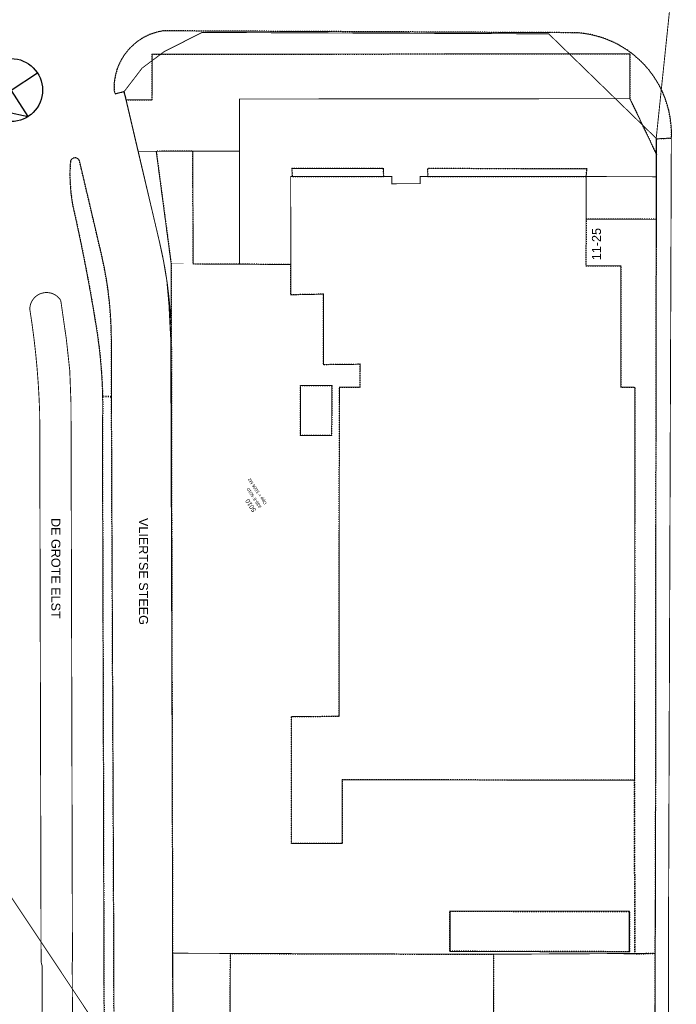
# Model space of a CAD drawing. Header units: millimetres. Extents: x -129091 to 155785, y -48843 to 227918.
# Tile 5 of 18: x -39752 to 33222, y 12575 to 121934. Entities that reach past the tile are written whole.
import ezdxf

# ---------------------------------------------------------------- set-up
doc = ezdxf.new("R2010")
doc.units = ezdxf.units.MM
doc.header["$LTSCALE"] = 100
doc.linetypes.add('BORDER', pattern=[44.45, 12.7, -6.35, 12.7, -6.35, 0, -6.35])
doc.linetypes.add('HIDDEN2', pattern=[2.5, 1, -1.5])
for name, color, linetype in [('T--L9000_PERCEEL', 6, 'BORDER'), ('T--L9020_PAND', 1, 'Continuous'), ('T--L9021_OVERIGBOUWWERK', 7, 'Continuous'), ('T--L9033_SCHEIDING', 14, 'HIDDEN2'), ('T--L9041_ONBEGROEID', 15, 'HIDDEN2'), ('T--L9041_ONDERSTEUNENDWEGDEEL', 7, 'Continuous'), ('T--L9041_WEGDEEL', 8, 'Continuous'), ('T--L9042_Groenvoorziening', 92, 'HIDDEN2'), ('T--T$1--_ADERS_Straatnaam', 7, 'Continuous'), ('T--T$1--_ADRES_Huisnummer', 1, 'Continuous'), ('T--T$2--_KADASTRAAL_Code', 7, 'Continuous'), ('T--T$2--_KADASTRAAL_Oppervlak', 7, 'Continuous'), ('T--T9000_PERCEELNUMMER', 7, 'Continuous'), ('X--L$5--_NOORDPIJL', 8, 'Continuous')]:
    doc.layers.add(name, color=color, linetype=linetype)
doc.styles.get("Standard").update_dxf_attribs({"font": 'arial.ttf'})

# ---------------------------------------------------------------- blocks, each defined once
blk = doc.blocks.new('NOORDPIJL')
at = {"flags": 128}
for points in [[(-5000, 0), (5000, 0), (0, 5000), (-5000, 0)], [(0, 0), (0, -5000)]]:
    blk.add_lwpolyline(points, dxfattribs=at)
blk.add_circle((0, 0), 5000)

msp = doc.modelspace()

# ---------------------------------------------------------------- linework, layer by layer
at = {"layer": 'T--L9000_PERCEEL', "const_width": 100, "flags": 128}
for points in [[(40938, -14385), (40943, 2731), (40945, 6895), (40951, 22707), (40958, 42708), (40965, 62704), (40972, 82713), (40988, 126241), (45649, 138541), (52267, 153758), (53320, 156180), (60840, 173469), (54356, 176238), (54012, 176384), (52532, 157296), (43864, 160935), (33980, 137416), (30988, 108756), (30941, 40064), (30864, 18236), (30777, -11753), (30766, -20985), (40938, -14385)], [(-23707, 118378), (-19488, 120519), (19038, 120362), (30988, 108756), (33980, 137416), (31246, 138525), (-25182, 138475), (-25350, 138114), (-28949, 139666), (-29191, 139065), (-43122, 160241), (-47386, 166719), (-108869, 126822), (-31488, 10663), (-22681, -2484), (-22745, 18248), (-22964, 86462), (-23028, 87587), (-23163, 90279), (-23401, 92964), (-23780, 95189), (-24251, 97395), (-28134, 113960), (-26149, 116554), (-23707, 118378)], [(-22681, -2484), (-31488, 10663), (-108869, 126822), (-120926, 118998), (-22581, -32556), (-22652, -11723), (-22681, -2484)], [(-23707, 118378), (-26149, 116554), (-28134, 113960), (-24251, 97395), (-23780, 95189), (-23401, 92964), (-23163, 90279), (-23028, 87587), (-22964, 86462), (-22745, 18248), (12923, 18133), (27384, 18216), (30864, 18236), (30941, 40064), (30988, 108756), (19038, 120362), (-19488, 120519), (-23707, 118378)], [(-22681, -2484), (-22652, -11723), (-16482, -11738), (-2452, -11768), (24107, -11775), (30777, -11753), (30864, 18236), (27384, 18216), (12923, 18133), (-22745, 18248), (-22681, -2484)]]:
    msp.add_lwpolyline(points, dxfattribs=at)
at = {"layer": 'T--L9020_PAND', "const_width": 100, "flags": 128}
for points in [[(28584, 37460), (28587, 44354), (28589, 48847), (28599, 65977), (28601, 70458), (28607, 81106), (27066, 81123), (27050, 94608), (23180, 94588), (23191, 99780), (23201, 104510), (5595, 104524), (4768, 104524), (4768, 103724), (1598, 103715), (1598, 104515), (710, 104516), (-9480, 104527), (-9633, 104527), (-9627, 94744), (-9625, 91374), (-5981, 91447), (-5997, 83615), (-3716, 83630), (-1924, 83665), (-1929, 81111), (-4221, 81125), (-4250, 44570), (-9530, 44544), (-9530, 30443), (-3910, 30443), (-3910, 33341), (-3910, 37513), (4302, 37500), (26312, 37463), (28584, 37460)], [(-5059, 81301), (-8530, 81318), (-8557, 75760), (-5085, 75743), (-5059, 81301)], [(-16337, 18215), (-16382, 2128), (-17832, 2109), (-17818, -2123), (-16386, -2135), (-16370, -8256), (-1812, -8219), (12890, -8183), (12923, 18133), (-16337, 18215)]]:
    msp.add_lwpolyline(points, dxfattribs=at)
at = {"layer": 'T--L9021_OVERIGBOUWWERK', "flags": 128}
msp.add_lwpolyline([(8057, 21487), (8049, 18467), (28022, 18415), (28034, 22868), (8061, 22920), (8057, 21487)], dxfattribs=at)
at = {"layer": 'T--L9033_SCHEIDING', "const_width": 25, "flags": 128}
for points in [[(-22917, 94813), (-24580, 107317)], [(-22901, 86906), (-22917, 94813)], [(-22917, 94813), (-20473, 94800)], [(-15335, 94774), (-20473, 94800)], [(-9627, 94744), (-15335, 94774)], [(-22764, 18196), (-22901, 86906)], [(28584, 37460), (28593, 27835)], [(28593, 27835), (28593, 27637)], [(28593, 27637), (28596, 22906)], [(28596, 22906), (28599, 18187)], [(-22764, 18196), (-16337, 18215)], [(27383, 18115), (28599, 18114)], [(28599, 18187), (30879, 18213)], [(28599, 18187), (28599, 18114)], [(30879, 18213), (30838, -11738)]]:
    msp.add_lwpolyline(points, dxfattribs=at)
at = {"layer": 'T--L9041_ONBEGROEID', "flags": 128}
for points in [[(-25043, 113022), (-25029, 118100), (28058, 118148), (28063, 113168), (31025, 106963), (31028, 108704), (32669, 108789), (32675, 108989), (32679, 109188), (32679, 109388), (32675, 109588), (32668, 109788), (32657, 109987), (32643, 110186), (32557, 110932), (32422, 111670), (32238, 112397), (32005, 113110), (31725, 113807), (31400, 114483), (31030, 115136), (30617, 115763), (30164, 116360), (29671, 116926), (29142, 117458), (28578, 117954), (27982, 118410), (27358, 118827), (26707, 119199), (26033, 119528), (25337, 119811), (24625, 120048), (23899, 120235), (23647, 120288), (23396, 120336), (23143, 120377), (22889, 120414), (22634, 120443), (22380, 120467), (22123, 120485), (-23824, 120695), (-24263, 120612), (-24697, 120499), (-25120, 120357), (-25534, 120184), (-25933, 119983), (-26318, 119755), (-26686, 119500), (-27035, 119220), (-27364, 118917), (-27671, 118591), (-27954, 118245), (-28213, 117879), (-28445, 117497), (-28650, 117099), (-28827, 116688), (-28974, 116266), (-29092, 115834), (-29179, 115395), (-29235, 114951), (-29260, 114504), (-29254, 114056), (-29131, 113703), (-28941, 113752), (-28166, 113948), (-27943, 113031), (-25043, 113022)], [(-9627, 94744), (-15335, 94774), (-20473, 94800), (-20507, 107329), (-24580, 107317), (-22917, 94813), (-22901, 86906), (-22764, 18196), (-22604, -32520), (-12056, -48774), (30834, -20942), (30838, -11738), (30879, 18213), (28599, 18187), (28596, 22906), (28593, 27637), (28593, 27835), (28584, 37460), (26312, 37463), (4302, 37500), (-3910, 37513), (-3910, 33341), (-3910, 30443), (-9530, 30443), (-9530, 44544), (-4250, 44570), (-4221, 81125), (-1929, 81111), (-1924, 83665), (-3716, 83630), (-5997, 83615), (-5981, 91447), (-9625, 91374), (-9627, 94744)], [(710, 104516), (677, 105398), (-9495, 105394), (-9480, 104527), (710, 104516)], [(5595, 104524), (23201, 104510), (23298, 105375), (5583, 105393), (5595, 104524)], [(31012, 99763), (23191, 99780), (23180, 94588), (27050, 94608), (27066, 81123), (28607, 81106), (28601, 70458), (28599, 65977), (28589, 48847), (28587, 44354), (28584, 37460), (28593, 27835), (28593, 27637), (28596, 22906), (28599, 18187), (30879, 18213), (30906, 22810), (30916, 27869), (30946, 44402), (30935, 48884), (30959, 66023), (30962, 70469), (31012, 99763)], [(-5059, 81301), (-5085, 75743), (-8557, 75760), (-8530, 81318), (-5059, 81301)], [(8049, 18467), (8057, 21487), (8061, 22920), (28034, 22868), (28022, 18415), (8049, 18467)], [(12890, -8183), (-1812, -8219), (-16370, -8256), (-16386, -2135), (-17818, -2123), (-17832, 2109), (-16382, 2128), (-16337, 18215), (-2452, 18176), (8048, 18147), (12923, 18133), (12890, -8183)]]:
    msp.add_lwpolyline(points, dxfattribs=at)
at = {"layer": 'T--L9041_ONDERSTEUNENDWEGDEEL', "const_width": 100, "flags": 128}
for points in [[(-24169, 97070), (-23856, 95638), (-23587, 94197), (-23361, 92748), (-23180, 91294), (-23043, 89834), (-22950, 88372), (-22901, 86906), (-22917, 94813), (-24580, 107317), (-26599, 107312), (-24169, 97070)], [(-33815, -4561), (-33912, 17184), (-33906, 17223), (-33899, 17263), (-33895, 17304), (-33891, 17345), (-33889, 17385), (-33887, 17425), (-33887, 17466), (-34046, 78406), (-34054, 79453), (-34186, 82960), (-34566, 86448), (-35154, 90528), (-35206, 90784), (-35280, 90890), (-35361, 90990), (-35449, 91083), (-35543, 91171), (-35642, 91253), (-35748, 91327), (-35858, 91393), (-35973, 91452), (-36091, 91503), (-36212, 91545), (-36337, 91580), (-36463, 91604), (-36591, 91621), (-36718, 91629), (-36847, 91628), (-36976, 91618), (-37103, 91599), (-37229, 91571), (-37352, 91535), (-37473, 91490), (-37590, 91437), (-37703, 91376), (-37813, 91308), (-37917, 91231), (-38014, 91148), (-38107, 91058), (-38193, 90963), (-38273, 90861), (-38344, 90754), (-38409, 90643), (-38465, 90528), (-38514, 90408), (-38554, 90286), (-38585, 90161), (-38608, 90035), (-38622, 89906), (-38627, 89778), (-38383, 88168), (-38168, 86555), (-37983, 84938), (-37827, 83318), (-37701, 81696), (-37604, 80072), (-37536, 78446)], [(-37536, 78446), (-37524, 77413), (-37374, 17428), (-37369, 17344), (-37361, 17259), (-37348, 17176), (-37330, 17094), (-37307, 17012), (-37280, 16933), (-37249, 16854), (-37320, -4301)]]:
    msp.add_lwpolyline(points, dxfattribs=at)
at = {"layer": 'T--L9041_WEGDEEL', "const_width": 100, "flags": 128}
for points in [[(-28941, 113752), (-29131, 113703), (-29254, 114056), (-29260, 114504), (-29235, 114951), (-29179, 115395), (-29092, 115834), (-28974, 116266), (-28827, 116688), (-28650, 117099), (-28445, 117497), (-28213, 117879), (-27954, 118245), (-27671, 118591), (-27364, 118917), (-27035, 119220), (-26686, 119500), (-26318, 119755), (-25933, 119983), (-25534, 120184), (-25120, 120357), (-24697, 120499), (-24263, 120612), (-23824, 120695), (22123, 120485), (22380, 120467), (22634, 120443), (22889, 120414), (23143, 120377), (23396, 120336), (23647, 120288), (23899, 120235), (24625, 120048), (25337, 119811), (26033, 119528), (26707, 119199), (27358, 118827), (27982, 118410), (28578, 117954), (29142, 117458), (29671, 116926), (30164, 116360), (30617, 115763), (31030, 115136), (31400, 114483), (31725, 113807), (32005, 113110), (32238, 112397), (32422, 111670), (32557, 110932), (32643, 110186)], [(-25029, 118100), (-25043, 113022), (-27943, 113031), (-26599, 107312), (-24580, 107317), (-20507, 107329), (-15324, 107343), (-15319, 113122), (28063, 113168), (28058, 118148), (-25029, 118100)], [(-22604, -32520), (-22764, 18196), (-22901, 86906), (-22950, 88372), (-23043, 89834), (-23180, 91294), (-23361, 92748), (-23587, 94197), (-23856, 95638), (-24169, 97070), (-26599, 107312), (-27943, 113031), (-28166, 113948), (-28941, 113752)], [(31025, 106963), (28063, 113168), (-15319, 113122), (-15324, 107343), (-15335, 94774), (-9627, 94744), (-9633, 104527), (-9480, 104527), (-9495, 105394), (677, 105398), (710, 104516), (1598, 104515), (1598, 103715), (4768, 103724), (4768, 104524), (5595, 104524), (5583, 105393), (23298, 105375), (23201, 104510), (31021, 104493), (31025, 106963)], [(-29926, 111958), (-29926, 111958)], [(32643, 110186), (32657, 109987), (32668, 109788), (32675, 109588), (32679, 109388), (32679, 109188), (32675, 108989), (32669, 108789), (32357, 21943), (32300, -19990), (39230, -15493)], [(32300, -19990), (32357, 21943), (32669, 108789), (31028, 108704), (31025, 106963), (31021, 104493), (31012, 99763), (30962, 70469), (30959, 66023), (30935, 48884), (30946, 44402), (30916, 27869), (30906, 22810), (30879, 18213), (30838, -11738), (30834, -20942), (32300, -19990)], [(-32106, 107988), (-32106, 107988)], [(-15335, 94774), (-15324, 107343), (-20507, 107329), (-20473, 94800), (-15335, 94774)], [(-30394, 17180), (-30559, 77017), (-30530, 78049), (-30527, 78340), (-30525, 78631), (-30524, 78922), (-30526, 79212), (-30529, 79504), (-30532, 79794), (-30538, 80085), (-30574, 81225), (-30634, 82364), (-30717, 83501), (-30822, 84637), (-30950, 85770), (-31102, 86900), (-31277, 88027), (-31591, 89928), (-31924, 91827), (-32273, 93722), (-32641, 95614), (-33024, 97502), (-33426, 99387), (-33845, 101269), (-33960, 101957), (-34050, 102649), (-34116, 103344), (-34155, 104041), (-34169, 104739), (-34157, 105437), (-34119, 106133)], [(-34119, 106133), (-34109, 106190)], [(-34109, 106190), (-34099, 106225), (-34088, 106258), (-34074, 106292), (-34058, 106324), (-34040, 106355), (-34019, 106384), (-33997, 106413), (-33973, 106439), (-33947, 106463), (-33919, 106486), (-33890, 106507), (-33859, 106526), (-33827, 106543), (-33794, 106557), (-33761, 106570), (-33726, 106580), (-33691, 106587), (-33655, 106593), (-33619, 106595), (-33584, 106595), (-33548, 106593), (-33512, 106588), (-33477, 106581), (-33442, 106571), (-33408, 106559), (-33375, 106545), (-33343, 106528), (-33313, 106510), (-33284, 106488), (-33256, 106466), (-33229, 106441), (-33205, 106415), (-33182, 106387), (-33162, 106358), (-33143, 106327), (-33126, 106296), (-33113, 106262), (-33100, 106228), (-33091, 106194)], [(-33091, 106194), (-30681, 95934), (-30387, 94585), (-30137, 93227), (-29932, 91862), (-29772, 90491), (-29655, 89115), (-29584, 87737), (-29558, 86356), (-29540, 80056), (-29514, 70835), (-29289, 19788), (-29184, -22380), (-22604, -32520)], [(23191, 99780), (31012, 99763), (31021, 104493), (23201, 104510), (23191, 99780)], [(-37249, 16854), (-37280, 16933), (-37307, 17012), (-37330, 17094), (-37348, 17176), (-37361, 17259), (-37369, 17344), (-37374, 17428), (-37524, 77413), (-37536, 78446), (-37604, 80072), (-37701, 81696), (-37827, 83318), (-37983, 84938), (-38168, 86555), (-38383, 88168), (-38627, 89778), (-38622, 89906), (-38608, 90035), (-38585, 90161), (-38554, 90286), (-38514, 90408), (-38465, 90528), (-38409, 90643), (-38344, 90754), (-38273, 90861), (-38193, 90963), (-38107, 91058), (-38014, 91148), (-37917, 91231), (-37813, 91308), (-37703, 91376), (-37590, 91437), (-37473, 91490), (-37352, 91535), (-37229, 91571), (-37103, 91599), (-36976, 91618), (-36847, 91628), (-36718, 91629), (-36591, 91621), (-36463, 91604), (-36337, 91580), (-36212, 91545), (-36091, 91503), (-35973, 91452), (-35858, 91393), (-35748, 91327), (-35642, 91253), (-35543, 91171), (-35449, 91083), (-35361, 90990), (-35280, 90890), (-35206, 90784), (-35154, 90528), (-34566, 86448), (-34186, 82960), (-34054, 79453), (-34046, 78406), (-33887, 17466), (-33887, 17425), (-33889, 17385), (-33891, 17345), (-33895, 17304), (-33899, 17263), (-33906, 17223), (-33912, 17184)], [(-37320, -4301), (-37249, 16854)], [(-33912, 17184), (-33815, -4561)], [(-30289, -20676), (-30394, 17180)]]:
    msp.add_lwpolyline(points, dxfattribs=at)
at = {"layer": 'T--L9042_Groenvoorziening', "flags": 128}
for points in [[(-34109, 106190), (-34119, 106133), (-34157, 105437), (-34169, 104739), (-34155, 104041), (-34116, 103344), (-34050, 102649), (-33960, 101957), (-33845, 101269), (-33426, 99387), (-33024, 97502), (-32641, 95614), (-32273, 93722), (-31924, 91827), (-31591, 89928), (-31277, 88027), (-31102, 86900), (-30950, 85770), (-30822, 84637), (-30717, 83501), (-30634, 82364), (-30574, 81225), (-30538, 80085), (-29540, 80056), (-29558, 86356), (-29584, 87737), (-29655, 89115), (-29772, 90491), (-29932, 91862), (-30137, 93227), (-30387, 94585), (-30681, 95934), (-33091, 106194), (-33100, 106228), (-33113, 106262), (-33126, 106296), (-33143, 106327), (-33162, 106358), (-33182, 106387), (-33205, 106415), (-33229, 106441), (-33256, 106466), (-33284, 106488), (-33313, 106510), (-33343, 106528), (-33375, 106545), (-33408, 106559), (-33442, 106571), (-33477, 106581), (-33512, 106588), (-33548, 106593), (-33584, 106595), (-33619, 106595), (-33655, 106593), (-33691, 106587), (-33726, 106580), (-33761, 106570), (-33794, 106557), (-33827, 106543), (-33859, 106526), (-33890, 106507), (-33919, 106486), (-33947, 106463), (-33973, 106439), (-33997, 106413), (-34019, 106384), (-34040, 106355), (-34058, 106324), (-34074, 106292), (-34088, 106258), (-34099, 106225), (-34109, 106190)], [(-29184, -22380), (-29289, 19788), (-29514, 70835), (-29540, 80056), (-30538, 80085), (-30532, 79794), (-30529, 79504), (-30526, 79212), (-30524, 78922), (-30525, 78631), (-30527, 78340), (-30530, 78049), (-30559, 77017), (-30394, 17180), (-30289, -20676), (-29184, -22380)]]:
    msp.add_lwpolyline(points, dxfattribs=at)

# ---------------------------------------------------------------- block references
at = {"layer": 'X--L$5--_NOORDPIJL', "xscale": 0.7, "yscale": 0.7, "zscale": 0.7, "rotation": 122.9800910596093}
msp.add_blockref('NOORDPIJL', (-40716, 114119), dxfattribs=at)

# ---------------------------------------------------------------- texts
at = {"layer": 'T--T$1--_ADERS_Straatnaam', "char_height": 1000, "attachment_point": 2, "rotation": 270}
for s, insert, width in [('DE GROTE ELST', (-35231, 60995), 16773.76), ('VLIERTSE STEEG', (-25486, 60653), 17456.65)]:
    msp.add_mtext(s, dxfattribs=dict(at, insert=insert, width=width))
at = {"layer": 'T--T$1--_ADRES_Huisnummer', "insert": (24353, 97015), "char_height": 1000, "width": 1.8, "attachment_point": 5, "rotation": 89.98009}
msp.add_mtext('11-25', dxfattribs=at)
at = {"layer": 'T--T$2--_KADASTRAAL_Code'}
msp.add_text('839-E-5010', height=350, rotation=122.98009, dxfattribs=at).set_placement((-12866, 67836))
at = {"layer": 'T--T$2--_KADASTRAAL_Oppervlak'}
msp.add_text('Opp = 5506 M2', height=350, rotation=122.98009, dxfattribs=at).set_placement((-12279, 68217))
at = {"layer": 'T--T9000_PERCEELNUMMER'}
msp.add_text('5010', height=500, rotation=122.98009, dxfattribs=at).set_placement((-13453, 67455))

doc.saveas('drawing.dxf')
